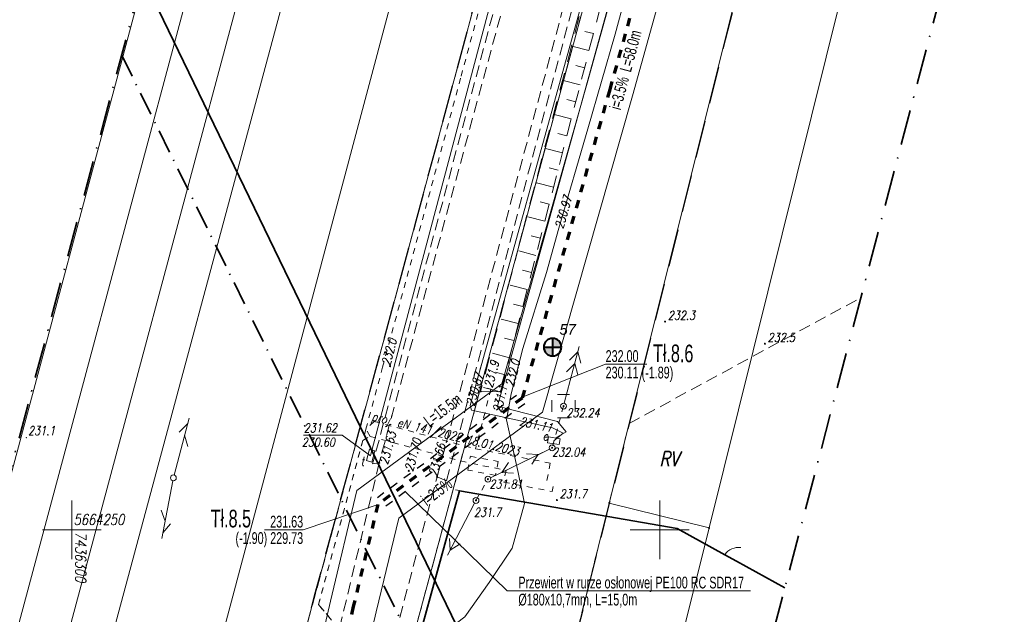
# Model space of a CAD drawing. Header units: millimetres. Extents: x 7436010 to 7436992, y 5663514 to 5666647.
# Tile 40 of 73: x 7436296 to 7436379, y 5664243 to 5664293. Entities that reach past the tile are written whole.
import ezdxf
from ezdxf.enums import TextEntityAlignment as Align

# ---------------------------------------------------------------- set-up
doc = ezdxf.new("R2010")
doc.units = ezdxf.units.MM
doc.header["$PDSIZE"] = 1
for name, pattern in [('$0$HIDDEN', [9.525, 6.35, -3.175]), ('0.7_0.7', [1.4, 0.7, -0.7]), ('1', [0]), ('3', [1, 0.5, -0.5]), ('4', [2.5, 1.5, -1]), ('BUR', [3, 2, -1]), ('DUL', [1, 0.5, -0.5]), ('GAK', [3.5, 2, -0.75, 0, -0.75]), ('GDE', [0]), ('GUZ', [1.5, 1, -0.5]), ('KOU', [1.5, 1, -0.5]), ('UBE', [0]), ('UPE', [2, 1, 1])]:
    doc.linetypes.add(name, pattern=pattern)
for name, color, linetype, lineweight in [('17 SŁUPY TELEKOMUNIKACYJNE', 30, 'Continuous', 18), ('18 LINIE TELEKOMUNIAKCYJNE', 30, 'Continuous', 18), ('_BB_Kanalizacja ciśnieniowa - trasa', 44, '0.7_0.7', 70), ('_CC_Tłoczny SIEĆ_opisy', 44, 'BUR', 50), ('_GG_Otwory geologiczne - symbole', 10, 'Continuous', 40), ('_HH_Przewiert OPIS', 7, 'Continuous', 25), ('_HH_Przewiert_przecisk w rurze osłonowej - trasa', 202, '0.7_0.7', 30), ('_LINIA ROZ.LOKA', 4, '$0$HIDDEN', 30), ('DZ_USTALONE_GRANICE_L_0', 7, '1', 18), ('Dzialki', 7, 'GDE', 18), ('EDZPD_L_1', 7, 'GDE', 18), ('GG_otwory_geologiczne_geolog', 10, 'Continuous', 40), ('Linie_odn', 7, 'Continuous', 9), ('Linie_opisowe', 7, 'Continuous', 5), ('obszar odziaływania inwestcyji', 80, 'Continuous', 20), ('Podzial_sekcyjny_krzyze', 7, 'Continuous', 13), ('Punkty', 7, 'Continuous', 18), ('PunPOMIAR1', 7, 'Continuous', 18), ('RZED', 7, 'Continuous', 18), ('RzedPOMIAR1', 7, 'Continuous', 18), ('SDRPK_L_1', 7, 'KOU', 18), ('SIEC_ENERGETYCZNA_L_0', 1, '3', 18), ('SZOPO_L_0', 7, 'BGT', 35), ('SZOPO_T_0', 7, 'Continuous', 18), ('UEEOA_T_0', 1, 'Continuous', 18), ('UEEOC_T_0', 1, 'Continuous', 18), ('UEEPA_L_2', 1, '1', 18), ('UEEPA_L_6', 1, '1', 18), ('UEEPA_T_0', 1, 'Continuous', 18), ('UEEPA_T_2', 1, 'Continuous', 18), ('UEEPA_T_6', 1, 'Continuous', 18), ('UEEPB_L_0', 1, 'UBE', 18), ('UEEPON_L_0', 1, 'UPE', 18), ('UTTOA_T_0', 7, 'Continuous', 18), ('UTTOC_T_0', 30, 'Continuous', 18), ('UTTPA_T_0', 30, 'Continuous', 18), ('UTTPO_L_0', 30, '1', 18), ('UŻYTKI LINIE', 96, 'GUZ', 18), ('UŻYTKI OZNACZENIE', 96, 'Continuous', 18), ('WEKTOR RZĘDNE TERENU', 7, 'Continuous', 18), ('WEKTOR RZĘDNE WODOCIĄG wo', 5, 'Continuous', 18), ('WEKTOR WODOCIĄGI wo', 5, 'Continuous', 18), ('WUKOS_T_0', 7, 'Continuous', 18), ('WUKOS_T_1', 7, 'Continuous', 18), ('WUKPS_L_2', 7, '4', 18), ('ZAKRES MAPY', 1, 'GAK', 35)]:
    doc.layers.add(name, color=color, linetype=linetype, lineweight=lineweight)
doc.layers.add('_map', color=7, linetype='Continuous')
doc.layers.add('RAMA WYPLOT', color=3, linetype='Continuous', lineweight=35, plot=False)
doc.styles.add('K1_ACAD', font='romans.shx', dxfattribs={"width": 0.8, "oblique": 12})
doc.styles.add('PLAN 1 pop.', font='ARIALN.TTF', dxfattribs={"width": 0.8})
doc.styles.add('PLAN 2 pop.', font='ARIALN.TTF', dxfattribs={"width": 0.8})
doc.linetypes.add('BGT', pattern='A,3.75,[133,ltypeshp.shx,S=0.1875,R=0,X=0,Y=0],3.75', length=7.5)

# ---------------------------------------------------------------- blocks, each defined once
blk = doc.blocks.new('GRO')
at = {"linetype": 'Continuous'}
blk.add_circle((0, 0), 0.045, dxfattribs=at)
blk = doc.blocks.new('BGBP')
at = {"linetype": 'Continuous'}
blk.add_arc((1.5, 0), 1.5, 120, 180.00045, dxfattribs=at)
blk = doc.blocks.new('SUSM04_01')
at = {"linetype": 'Continuous'}
blk.add_circle((0, 0), 0.25, dxfattribs=at)
blk = doc.blocks.new('SUPE04')
at = {"linetype": 'Continuous'}
for p, q in [((0.25, 0), (5.25, 0)), ((3.9, 0.5), (4.76605, 0)), ((4.76605, 0), (3.9, -0.5))]:
    blk.add_line(p, q, dxfattribs=at)
blk = doc.blocks.new('SUUS10')
at = {"linetype": 'Continuous'}
for p, q in [((-0.5, 1), (0.5, 1)), ((-1, -0.5), (-1, 0.5)), ((1, 0.5), (1, -0.5)), ((0.5, -1), (-0.5, -1))]:
    blk.add_line(p, q, dxfattribs=at)
blk.add_circle((0, 0), 0.0326, dxfattribs=at)
blk = doc.blocks.new('SUPE03')
at = {"linetype": 'Continuous'}
for p, q in [((0.25, 0), (5.25, 0)), ((2.9, 0.5), (3.76605, 0)), ((3.76605, 0), (2.9, -0.5)), ((3.9, 0.5), (4.76605, 0)), ((4.76605, 0), (3.9, -0.5))]:
    blk.add_line(p, q, dxfattribs=at)
blk = doc.blocks.new('SUUS18_01')
at = {"linetype": 'Continuous'}
for p, q in [((0.5, 0.25), (-0.5, 0.25)), ((-0.5, 0.25), (-0.5, -0.25)), ((0.5, -0.25), (0.5, 0.25)), ((-0.5, -0.25), (0.5, -0.25))]:
    blk.add_line(p, q, dxfattribs=at)
blk = doc.blocks.new('SUUS15_07B')
at = {"linetype": 'Continuous'}
for p, q in [((0.5, 0.233), (-0.5, 0.233)), ((-0.5, 0.233), (-0.5, -0.233)), ((0.5, -0.233), (0.5, 0.233)), ((-0.5, -0.233), (0.5, -0.233))]:
    blk.add_line(p, q, dxfattribs=at)
blk = doc.blocks.new('WSP')
at = {"linetype": 'Continuous'}
blk.add_circle((0, 0), 0.045, dxfattribs=at)
blk = doc.blocks.new('SLS')
at = {"linetype": 'Continuous'}
blk.add_circle((0, 0), 0.25, dxfattribs=at)
blk = doc.blocks.new('PLT')
at = {"linetype": 'Continuous'}
for p, q in [((0.25, 0), (5.25, 0)), ((3.76605, 0), (2.9, -0.5)), ((3.9, 0.5), (4.76605, 0))]:
    blk.add_line(p, q, dxfattribs=at)
blk = doc.blocks.new('STUDZ')
at = {"layer": 'DZ_USTALONE_GRANICE_L_0'}
blk.add_line((7436346.58, 5664219.67), (7436354.2, 5664250.17), dxfattribs=at)
at = {"layer": 'Dzialki'}
for p, q in [((7436358.99, 5664351.96), (7436314.73, 5664187.81)), ((7436345.71, 5664252.29), (7436370.05, 5664349.7)), ((7436338.09, 5664221.79), (7436345.71, 5664252.29)), ((7436354.2, 5664250.17), (7436345.71, 5664252.29)), ((7436346.58, 5664219.67), (7436354.2, 5664250.17))]:
    blk.add_line(p, q, dxfattribs=at)
at = {"layer": 'EDZPD_L_1'}
for p, q in [((7436308.638, 5664225.4), (7436471.586, 5664837.61)), ((7436463.404, 5664836.175), (7436299.921, 5664227.925)), ((7436296.414, 5664228.941), (7436458.77, 5664835.362)), ((7436454.235, 5664834.567), (7436292.292, 5664230.135)), ((7436354.2, 5664250.17), (7436446.419, 5664621.357)), ((7436288.525, 5664231.226), (7436321.398, 5664354.122)), ((7436315.043, 5664223.545), (7436350.292, 5664354.273))]:
    blk.add_line(p, q, dxfattribs=at)
at = {"layer": 'Podzial_sekcyjny_krzyze', "color": 7, "lineweight": 13}
for p, q in [((7436300, 5664247.5), (7436300, 5664252.5)), ((7436350, 5664247.5), (7436350, 5664252.5)), ((7436297.5, 5664250), (7436302.5, 5664250)), ((7436347.5, 5664250), (7436352.5, 5664250))]:
    blk.add_line(p, q, dxfattribs=at)
at = {"layer": 'PunPOMIAR1'}
blk.add_point((7436296.116, 5664257.846), dxfattribs=at)
at = {"layer": 'RAMA WYPLOT', "flags": 128}
blk.add_lwpolyline([(7436354.958, 5663513.711), (7436622.327, 5663643.026), (7436277.237, 5664356.53), (7436009.867, 5664227.215)], close=True, dxfattribs=at)
at = {"layer": 'SDRPK_L_1'}
for p, q in [((7436338.5, 5664304.03), (7436325.58, 5664255.62)), ((7436339.19, 5664303.87), (7436326.14, 5664255.719)), ((7436331.061, 5664254.52), (7436343.99, 5664302.64)), ((7436331.86, 5664254.18), (7436344.69, 5664302.45)), ((7436326.14, 5664255.719), (7436320.82, 5664233.51)), ((7436325.58, 5664255.62), (7436326.14, 5664255.719)), ((7436325.19, 5664232.38), (7436331.061, 5664254.52)), ((7436331.061, 5664254.52), (7436331.86, 5664254.18))]:
    blk.add_line(p, q, dxfattribs=at)
at = {"layer": 'SIEC_ENERGETYCZNA_L_0'}
for p, q in [((7436333.106, 5664288.618), (7436341.74, 5664320.637)), ((7436326.428, 5664263.849), (7436333.106, 5664288.618)), ((7436334.835, 5664264.083), (7436334.35, 5664262.332)), ((7436325.008, 5664258.584), (7436326.428, 5664263.849)), ((7436334.35, 5664262.332), (7436335.643, 5664261.974)), ((7436335.643, 5664261.974), (7436334.331, 5664256.906)), ((7436325.704, 5664259.232), (7436325.008, 5664258.584)), ((7436325.704, 5664259.232), (7436334.331, 5664256.906)), ((7436325.008, 5664258.584), (7436320.978, 5664243.642)), ((7436325.366, 5664257.965), (7436325.008, 5664258.584)), ((7436320.978, 5664243.642), (7436324.747, 5664257.619)), ((7436324.747, 5664257.619), (7436325.366, 5664257.965)), ((7436325.366, 5664257.965), (7436333.062, 5664255.877)), ((7436334.331, 5664256.906), (7436340.687, 5664255.691)), ((7436333.062, 5664255.877), (7436334.967, 5664255.457)), ((7436333.675, 5664255.091), (7436333.899, 5664256.27)), ((7436333.899, 5664256.27), (7436336.257, 5664255.824)), ((7436336.257, 5664255.824), (7436336.033, 5664254.645)), ((7436340.687, 5664255.691), (7436340.329, 5664253.82)), ((7436336.033, 5664254.645), (7436333.675, 5664255.091)), ((7436334.967, 5664255.457), (7436336.932, 5664255.085)), ((7436336.932, 5664255.085), (7436336.736, 5664254.06)), ((7436336.736, 5664254.06), (7436340.853, 5664253.273)), ((7436340.853, 5664253.273), (7436340.94, 5664253.703)), ((7436320.978, 5664243.642), (7436322.091, 5664242.316)), ((7436322.091, 5664242.316), (7436320.978, 5664243.642))]:
    blk.add_line(p, q, dxfattribs=at)
at = {"layer": 'SZOPO_L_0'}
for p, q in [((7436332.96, 5664253.34), (7436327.09, 5664231.86)), ((7436332.96, 5664253.34), (7436351.49, 5664250.13)), ((7436351.49, 5664250.13), (7436355.54, 5664247.89)), ((7436355.54, 5664247.89), (7436356.52, 5664247.35)), ((7436356.52, 5664247.35), (7436360.64, 5664245.072))]:
    blk.add_line(p, q, dxfattribs=at)
at = {"layer": 'UEEPA_L_2', "linetype": '3'}
blk.add_line((7436334.37, 5664252.51), (7436335.39, 5664254.32), dxfattribs=at)
at = {"layer": 'UEEPA_L_6', "linetype": 'DUL'}
blk.add_line((7436341.82, 5664260.54), (7436340.85, 5664256.99), dxfattribs=at)
at = {"layer": 'UEEPB_L_0'}
for p, q in [((7436348.4, 5664313.03), (7436333.87, 5664260.6)), ((7436333.87, 5664260.6), (7436333.99, 5664260.18)), ((7436333.99, 5664260.18), (7436340.87, 5664258.69))]:
    blk.add_line(p, q, dxfattribs=at)
at = {"layer": 'UEEPON_L_0'}
for p, q in [((7436333.87, 5664260.6), (7436348.4, 5664313.03)), ((7436349.322, 5664307.965), (7436342.647, 5664283.776)), ((7436342.647, 5664283.776), (7436336.202, 5664260.537)), ((7436333.99, 5664260.18), (7436333.87, 5664260.6)), ((7436340.87, 5664258.69), (7436333.99, 5664260.18)), ((7436336.202, 5664260.537), (7436341.314, 5664259.222)), ((7436341.314, 5664259.222), (7436342.035, 5664258.343)), ((7436341.8, 5664258.23), (7436340.87, 5664258.69)), ((7436340.99, 5664257.59), (7436341.8, 5664258.23)), ((7436342.035, 5664258.343), (7436341.116, 5664257.802))]:
    blk.add_line(p, q, dxfattribs=at)
at = {"layer": 'UTTOC_T_0'}
for p in [(7436319.688, 5664258.073), (7436325.4, 5664256.32)]:
    blk.add_line(p, (7436322.978, 5664258.078), dxfattribs=at)
at = {"layer": 'UTTPO_L_0'}
blk.add_line((7436325.403, 5664256.322), (7436388.534, 5664494.787), dxfattribs=at)
at = {"layer": 'UŻYTKI LINIE', "flags": 128}
for points in [[(7436479.06, 5664838.856), (7436422.104, 5664628.133), (7436378.194, 5664460.693), (7436350.292, 5664354.273), (7436315.043, 5664223.545), (7436300.404, 5664167.925)], [(7436307.197, 5664158.351), (7436314.73, 5664187.81), (7436358.99, 5664351.96), (7436386.9, 5664458.41), (7436430.81, 5664625.85)], [(7436347.401, 5664259.059), (7436367.122, 5664269.772)], [(7436345.433, 5664251.179), (7436345.71, 5664252.29), (7436347.401, 5664259.059)], [(7436345.433, 5664251.179), (7436332.424, 5664253.433)], [(7436345.433, 5664251.179), (7436338.09, 5664221.79), (7436346.58, 5664219.67), (7436353.519, 5664217.937)]]:
    blk.add_lwpolyline(points, dxfattribs=at)
at = {"layer": 'WEKTOR WODOCIĄGI wo', "flags": 128}
for points in [[(7436377.962, 5664410.125), (7436372.614, 5664389.665), (7436370.09, 5664379.674), (7436367.605, 5664370.906), (7436365.733, 5664364.431), (7436363.618, 5664356.717), (7436361.665, 5664349.229), (7436358.404, 5664337.2), (7436354.892, 5664323.917), (7436353.172, 5664317.226), (7436350.549, 5664308.303), (7436346.21, 5664292.218), (7436343.874, 5664284.15), (7436341.418, 5664275.687)], [(7436341.418, 5664275.687), (7436340.383, 5664271.912), (7436338.362, 5664265.433), (7436337.369, 5664261.579), (7436336.958, 5664259.367), (7436337.972, 5664254.88), (7436338.507, 5664252.255), (7436337.455, 5664248.445), (7436335.483, 5664245.51), (7436333.427, 5664242.601), (7436331.066, 5664240.818), (7436329.008, 5664240.06), (7436326.341, 5664230.923), (7436322.872, 5664219.5), (7436319.2, 5664208.18), (7436321.807, 5664207.891), (7436329.964, 5664206.876), (7436331.316, 5664207.757), (7436331.722, 5664210.012)]]:
    blk.add_lwpolyline(points, dxfattribs=at)
at = {"layer": 'WUKPS_L_2'}
for p, q in [((7436343.8, 5664296.14), (7436334.76, 5664261.79)), ((7436336.47, 5664261.76), (7436345.18, 5664295.42)), ((7436344.361, 5664292.256), (7436343.62, 5664292.447)), ((7436343.985, 5664290.803), (7436342.497, 5664291.189)), ((7436343.61, 5664289.351), (7436342.863, 5664289.545)), ((7436343.234, 5664287.899), (7436341.733, 5664288.287)), ((7436342.858, 5664286.447), (7436342.105, 5664286.642)), ((7436342.482, 5664284.995), (7436340.97, 5664285.386)), ((7436342.107, 5664283.543), (7436341.347, 5664283.739)), ((7436341.731, 5664282.09), (7436340.206, 5664282.485)), ((7436341.355, 5664280.638), (7436340.59, 5664280.836)), ((7436340.979, 5664279.186), (7436339.443, 5664279.584)), ((7436340.603, 5664277.734), (7436339.832, 5664277.933)), ((7436340.228, 5664276.282), (7436338.679, 5664276.682)), ((7436339.852, 5664274.83), (7436339.075, 5664275.031)), ((7436339.476, 5664273.377), (7436337.916, 5664273.781)), ((7436339.1, 5664271.925), (7436338.317, 5664272.128)), ((7436338.725, 5664270.473), (7436337.152, 5664270.88)), ((7436338.349, 5664269.021), (7436337.559, 5664269.225)), ((7436337.973, 5664267.569), (7436336.389, 5664267.979)), ((7436337.597, 5664266.117), (7436336.802, 5664266.322)), ((7436337.222, 5664264.664), (7436335.625, 5664265.077)), ((7436336.846, 5664263.212), (7436336.044, 5664263.42)), ((7436334.76, 5664261.79), (7436336.47, 5664261.76)), ((7436336.47, 5664261.76), (7436334.862, 5664262.176))]:
    blk.add_line(p, q, dxfattribs=at)
at = {"layer": 'ZAKRES MAPY', "ltscale": 1.5}
for points in [[(7436374.971, 5664551.124), (7436314.265, 5664327.889), (7436265.48, 5664145.727), (7436190.342, 5664175.356), (7436128.482, 5664216.366), (7436084.757, 5664258.914), (7436020.689, 5664216.503), (7436066.469, 5664163.894), (7436111.251, 5664151.745), (7436188.881, 5664091.856), (7436214.315, 5664064.98), (7436222.617, 5664010.816)], [(7436302.117, 5663964.099), (7436300.945, 5664023.124), (7436335.235, 5664148.259), (7436432.262, 5664518.007)]]:
    blk.add_lwpolyline(points, dxfattribs=at)
at = {"layer": 'ZAKRES MAPY', "flags": 128}
blk.add_lwpolyline([(7436304.231, 5664290.422), (7436348.833, 5664200.08)], dxfattribs=at)
at = {"layer": '17 SŁUPY TELEKOMUNIKACYJNE', "rotation": 0.06187149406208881}
blk.add_blockref('SLS', (7436308.63, 5664254.43), dxfattribs=at)
at = {"layer": '18 LINIE TELEKOMUNIAKCYJNE', "linetype": '3'}
for rotation in [75.30249672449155, 259.3121471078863]:
    blk.add_blockref('PLT', (7436308.63, 5664254.43), dxfattribs=dict(at, rotation=rotation))
at = {"layer": 'Punkty'}
for p in [(7436345.71, 5664252.29), (7436354.2, 5664250.17)]:
    blk.add_blockref('GRO', p, dxfattribs=at)
at = {"layer": 'SZOPO_T_0', "rotation": 324.3738459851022}
blk.add_blockref('BGBP', (7436355.54, 5664247.89), dxfattribs=at)
at = {"layer": 'UEEPA_T_0', "rotation": 350.4596908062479}
blk.add_blockref('SUUS18_01', (7436340.99, 5664257.59), dxfattribs=at)
at = {"layer": 'UEEPA_T_2'}
for name, p in [('SUUS10', (7436341.82, 5664260.54)), ('SUSM04_01', (7436335.39, 5664254.32)), ('SUSM04_01', (7436334.37, 5664252.51))]:
    blk.add_blockref(name, p, dxfattribs=at)
for p, rotation in [((7436340.85, 5664256.99), 206.0591474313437), ((7436335.39, 5664254.32), 26.05912876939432), ((7436334.37, 5664252.51), 242.5792263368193)]:
    blk.add_blockref('SUPE04', p, dxfattribs=dict(at, rotation=rotation))
at = {"layer": 'UEEPA_T_6', "rotation": 75.17313393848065}
blk.add_blockref('SUPE03', (7436341.82, 5664260.54), dxfattribs=at)
at = {"layer": 'UEEPA_T_6'}
for p in [(7436341.82, 5664260.54), (7436340.85, 5664256.99)]:
    blk.add_blockref('SUSM04_01', p, dxfattribs=at)
at = {"layer": 'UTTPA_T_0', "rotation": 75.17174060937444}
blk.add_blockref('SUUS15_07B', (7436325.403, 5664256.322), dxfattribs=at)
at = {"layer": 'WEKTOR RZĘDNE TERENU', "rotation": 0.06340145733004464}
for p in [(7436350.456, 5664267.736), (7436358.953, 5664265.855), (7436341.258, 5664252.543)]:
    blk.add_blockref('WSP', p, dxfattribs=at)
at = {"layer": 'WUKOS_T_0'}
for p in [(7436327.06, 5664263.94), (7436334.76, 5664261.79), (7436336.47, 5664261.76), (7436341.82, 5664260.54), (7436340.85, 5664256.99), (7436326.14, 5664255.719), (7436328.65, 5664255.03), (7436331.061, 5664254.52), (7436335.39, 5664254.32), (7436334.37, 5664252.51)]:
    blk.add_blockref('WSP', p, dxfattribs=at)
at = {"layer": 'RZED', "color": 7, "lineweight": 13, "style": 'K1_ACAD', "oblique": 12, "width": 0.8}
blk.add_text('5664250', height=0.9, dxfattribs=at).set_placement((7436300.14, 5664251.328), align=Align.TOP_LEFT)
blk.add_text('7436300', height=0.9, rotation=270, dxfattribs=at).set_placement((7436301.202, 5664249.859), align=Align.TOP_LEFT)
at = {"layer": 'RzedPOMIAR1', "style": 'K1_ACAD', "oblique": 12, "width": 0.8}
blk.add_text('231.1', height=0.75, dxfattribs=at).set_placement((7436296.271, 5664258.071))
at = {"layer": 'SIEC_ENERGETYCZNA_L_0', "style": 'K1_ACAD', "oblique": 12, "width": 0.8}
blk.add_text('proj. eN 141/2022 18.01.2023', height=0.75, rotation=346.27514, dxfattribs=at).set_placement((7436325.452, 5664259.344))
at = {"layer": 'UEEOA_T_0', "style": 'K1_ACAD', "oblique": 12, "width": 0.8}
blk.add_text('e', height=0.75, dxfattribs=at).set_placement((7436340.047, 5664257.614))
at = {"layer": 'UEEOC_T_0', "style": 'K1_ACAD', "oblique": 12, "width": 0.8}
blk.add_text('230.87', height=0.75, rotation=73.96528, dxfattribs=at).set_placement((7436333.87, 5664260.6), align=Align.MIDDLE_LEFT)
blk.add_text('231.1', height=0.75, rotation=76.40213, dxfattribs=at).set_placement((7436336.515, 5664259.949))
blk.add_text('231.11', height=0.75, rotation=348.30725, dxfattribs=at).set_placement((7436340.87, 5664258.69), align=Align.MIDDLE_RIGHT)
at = {"layer": 'UTTOA_T_0', "style": 'K1_ACAD', "oblique": 12, "width": 0.8}
blk.add_text('t', height=0.75, dxfattribs=at).set_placement((7436324.572, 5664255.457))
at = {"layer": 'UTTOC_T_0', "style": 'K1_ACAD', "oblique": 12, "width": 0.8}
for s, p in [('231.62', (7436319.72, 5664259.055)), ('230.60', (7436319.551, 5664257.841))]:
    blk.add_text(s, height=0.75, rotation=0.10285, dxfattribs=at).set_placement(p, align=Align.TOP_LEFT)
at = {"layer": 'UŻYTKI OZNACZENIE', "style": 'K1_ACAD', "oblique": 12, "width": 0.8}
blk.add_text('RV', height=1.25, dxfattribs=at).set_placement((7436349.986, 5664256.666), align=Align.TOP_LEFT)
at = {"layer": 'WEKTOR RZĘDNE TERENU', "style": 'K1_ACAD', "oblique": 12, "width": 0.8}
for s, p in [('232.3', (7436350.693, 5664267.887)), ('232.5', (7436359.191, 5664266.005)), ('231.7', (7436341.496, 5664252.694))]:
    blk.add_text(s, height=0.75, rotation=0.0634, dxfattribs=at).set_placement(p)
at = {"layer": 'WEKTOR RZĘDNE WODOCIĄG wo', "style": 'K1_ACAD', "oblique": 12, "width": 0.8}
blk.add_text('230.97', height=0.75, rotation=74.08167, dxfattribs=at).set_placement((7436341.418, 5664275.687), align=Align.MIDDLE_LEFT)
at = {"layer": 'WUKOS_T_1', "style": 'K1_ACAD', "oblique": 12, "width": 0.8}
for s, rotation, p in [('232.0', 75.23955, (7436327.06, 5664263.94)), ('231.66', 74.95891, (7436331.061, 5664254.52))]:
    blk.add_text(s, height=0.75, rotation=rotation, dxfattribs=at).set_placement(p)
for s, rotation, p in [('231.9', 75.25556, (7436335.041, 5664262.236)), ('232.0', 75.49213, (7436336.837, 5664262.327)), ('231.63', 74.83438, (7436326.14, 5664255.719))]:
    blk.add_text(s, height=0.75, rotation=rotation, dxfattribs=at).set_placement(p, align=Align.TOP_LEFT)
for s, p in [('232.24', (7436342.067, 5664260.344)), ('232.04', (7436340.85, 5664256.99)), ('231.81', (7436335.517, 5664254.275)), ('231.7', (7436334.199, 5664251.872))]:
    blk.add_text(s, height=0.75, dxfattribs=at).set_placement(p, align=Align.TOP_LEFT)
blk.add_text('231.70', height=0.75, rotation=74.95891, dxfattribs=at).set_placement((7436328.65, 5664255.03), align=Align.MIDDLE_LEFT)
blk = doc.blocks.new('A$C759113EB')
at = {"linetype": '1'}
h = blk.add_hatch(color=1, dxfattribs=at)
h.dxf.hatch_style = 1
h.paths.add_polyline_path([(1.5, 1.5), (3, 1.5, 0.414214), (1.5, 3)])
h.paths.add_polyline_path([(1.5, 1.5), (0, 1.5, 0.414214), (1.5, 0)])
at = {"layer": 'GG_otwory_geologiczne_geolog', "color": 10}
for p, q in [((1.5, 3), (1.5, 0)), ((0, 1.5), (3, 1.5))]:
    blk.add_line(p, q, dxfattribs=at)
at = {"layer": 'GG_otwory_geologiczne_geolog', "color": 1}
for start, end in [(90, 180), (270, 0)]:
    blk.add_arc((1.5, 1.5), 1.5, start, end, dxfattribs=at)
at = {"layer": 'GG_otwory_geologiczne_geolog', "color": 10}
for start, end in [(0, 90), (180, 270)]:
    blk.add_arc((1.5, 1.5), 1.5, start, end, dxfattribs=at)

msp = doc.modelspace()

# ---------------------------------------------------------------- linework, layer by layer
at = {"layer": '_BB_Kanalizacja ciśnieniowa - trasa'}
msp.add_lwpolyline([(7436390.784, 5664512.645), (7436347.688, 5664347.783), (7436360.652, 5664344.793), (7436361.012, 5664344.19), (7436361.012, 5664344.19), (7436361.012, 5664344.19), (7436361.012, 5664344.19), (7436361.012, 5664344.19), (7436361.012, 5664344.19), (7436361.012, 5664344.19), (7436361.012, 5664344.19), (7436353.068, 5664313.808), (7436345.753, 5664287.498), (7436338.306, 5664261.227), (7436326.023, 5664252.166), (7436323.935, 5664243.486), (7436315.399, 5664206.709), (7436313.175, 5664198.682), (7436301.242, 5664152.245), (7436301.765, 5664151.363), (7436301.765, 5664151.363), (7436313.027, 5664149.554), (7436316.318, 5664148.64)], dxfattribs=at)
at = {"layer": '_HH_Przewiert_przecisk w rurze osłonowej - trasa'}
for points in [[(7436325.982, 5664252.757), (7436337.814, 5664261.485)], [(7436326.694, 5664252.04), (7436338.579, 5664260.807)]]:
    msp.add_lwpolyline(points, dxfattribs=at)
at = {"layer": '_LINIA ROZ.LOKA', "ltscale": 0.5, "flags": 128}
msp.add_lwpolyline([(7436769.819, 5666386.172), (7436785.63, 5666401.9), (7436777.168, 5666339.855), (7436769.643, 5666284.835), (7436763.693, 5666241.333), (7436758.706, 5666204.871), (7436746.995, 5666120.477), (7436746.67, 5666118.16), (7436746, 5666112.25), (7436742.679, 5666086.949), (7436737.87, 5666050.31), (7436735.793, 5666034.48), (7436729.165, 5665983.959), (7436725.413, 5665955.369), (7436721.158, 5665922.936), (7436716.677, 5665892.746), (7436714.652, 5665879.501), (7436710.699, 5665853.651), (7436705.915, 5665822.364), (7436701.238, 5665791.78), (7436696.682, 5665761.986), (7436693.363, 5665740.276), (7436692.49, 5665734.57), (7436691.24, 5665725.21), (7436686.817, 5665692.279), (7436686.24, 5665687.98), (7436687.02, 5665687.872), (7436687.796, 5665687.765), (7436688.426, 5665687.677), (7436689.729, 5665687.497), (7436691.702, 5665687.224), (7436695.055, 5665686.76), (7436699.592, 5665686.132), (7436703.87, 5665685.495), (7436710.052, 5665684.688), (7436704.144, 5665626.716), (7436692.353, 5665554.027), (7436684.4, 5665507.895), (7436678.948, 5665476.375), (7436678.106, 5665452.583), (7436669.825, 5665424.532), (7436658.741, 5665384.423), (7436649.917, 5665353.223), (7436656.066, 5665352.41), (7436640.531, 5665294.184), (7436627.067, 5665248.662), (7436617.803, 5665220.557), (7436609.033, 5665184.743), (7436597.094, 5665145.042), (7436586.74, 5665104.181), (7436580.262, 5665077.607), (7436551.399, 5665080.628), (7436544.132, 5665053.462), (7436541.654, 5665043.684), (7436535.648, 5665019.894), (7436527.279, 5664986.713), (7436518.85, 5664953.127), (7436540.241, 5664951.286), (7436527.274, 5664905.085), (7436512.887, 5664848.872), (7436512.752, 5664848.252), (7436491.254, 5664843.656), (7436490.454, 5664840.416), (7436488.749, 5664840.174), (7436485.592, 5664828.52), (7436480.77, 5664810.687), (7436477.564, 5664798.832), (7436470.048, 5664771.067), (7436466.776, 5664758.912), (7436460.996, 5664737.529), (7436453.383, 5664709.453), (7436450.493, 5664698.657), (7436449.293, 5664694.235), (7436447.878, 5664689.001), (7436444.735, 5664677.411), (7436439.734, 5664658.879), (7436430.798, 5664625.844), (7436422.092, 5664592.636), (7436411.808, 5664553.448), (7436402.818, 5664519.107), (7436395.065, 5664489.579), (7436386.906, 5664458.419), (7436380.697, 5664434.655), (7436376.518, 5664418.897), (7436373.403, 5664406.849), (7436371.231, 5664398.643), (7436365.4, 5664376.386), (7436360.194, 5664356.586), (7436358.975, 5664351.964), (7436370.073, 5664349.716), (7436345.743, 5664252.376), (7436338.101, 5664221.811), (7436346.559, 5664219.638), (7436332.958, 5664172.827), (7436327.706, 5664153.961), (7436320.71, 5664127.647), (7436315.847, 5664109.043), (7436293.508, 5664105.672), (7436291.778, 5664098.993), (7436311.255, 5664095.216), (7436305.86, 5664069.899), (7436301.249, 5664052.498), (7436298.259, 5664034.704), (7436295.226, 5664016.7), (7436294.203, 5663992.362), (7436295.675, 5663969.316), (7436298.862, 5663944.903), (7436305.053, 5663922.416), (7436309.368, 5663907.37), (7436310.083, 5663904.279), (7436287.939, 5663894.265), (7436287.89, 5663894.23), (7436289.293, 5663888.169), (7436307.22, 5663896.421), (7436313.563, 5663878.366), (7436316.816, 5663864.356), (7436323.097, 5663841.843), (7436323.621, 5663840.346), (7436302.734, 5663832.549), (7436306.084, 5663818.609), (7436328.591, 5663826.53), (7436335.305, 5663807.875), (7436346.491, 5663776.834), (7436347.265, 5663774.439), (7436325.835, 5663769.718), (7436328.273, 5663765.489), (7436328.273, 5663765.489), (7436337.733, 5663749.257), (7436355.952, 5663758.124), (7436369.036, 5663743.036), (7436379.219, 5663723.732), (7436386.589, 5663707.332), (7436393.785, 5663687.445), (7436394.545, 5663683.162), (7436386.119, 5663681.18), (7436375.065, 5663673.191), (7436376.66, 5663669.404), (7436378.039, 5663665.373), (7436383.145, 5663649.886), (7436385.452, 5663641.268), (7436392.561, 5663614.937), (7436402.771, 5663597.554), (7436404.552, 5663594.357), (7436398.144, 5663579.556), (7436383.472, 5663579.872), (7436383.472, 5663598.954), (7436383.536, 5663613.755), (7436381.268, 5663622.159), (7436375.493, 5663643.653), (7436374.487, 5663647.412), (7436373.191, 5663652.22), (7436366.812, 5663649.775), (7436363.111, 5663660.126), (7436369.055, 5663664.529), (7436367.983, 5663667.458), (7436362.418, 5663663.455), (7436351.027, 5663690.171), (7436348.921, 5663700.662), (7436355.281, 5663701.413), (7436350.008, 5663711.545), (7436342.684, 5663723.842), (7436323.689, 5663721.102), (7436294.623, 5663770.744), (7436268.862, 5663766.229), (7436263.066, 5663785.818), (7436260.041, 5663784.815), (7436254.686, 5663782.735), (7436252.465, 5663789.248), (7436260.428, 5663792.401), (7436278.163, 5663799.499), (7436285.701, 5663801.994), (7436278.819, 5663825.679), (7436273.401, 5663846.926), (7436269.385, 5663864.936), (7436284.572, 5663868.617), (7436282.661, 5663876.992), (7436274.791, 5663875.665), (7436272.427, 5663887.404), (7436280.035, 5663888.292), (7436279.108, 5663892.091), (7436269.52, 5663890.933), (7436263.103, 5663914.553), (7436258.603, 5663935.854), (7436251.252, 5663959.731), (7436247.766, 5663974.333), (7436257.809, 5663977.446), (7436257.698, 5663985.662), (7436257.603, 5663994.259), (7436254.811, 5664004.46), (7436251.476, 5664016.715), (7436250.549, 5664027.068), (7436249.485, 5664037.257), (7436242.689, 5664037.334), (7436241.678, 5664048.834), (7436240.901, 5664065.752), (7436219.891, 5664094.241), (7436221.988, 5664101.65), (7436224.111, 5664100.45), (7436249.122, 5664102.024), (7436242.679, 5664108.296), (7436226.645, 5664128.307), (7436226.023, 5664140.261), (7436224.837, 5664141.852), (7436219.239, 5664143.564), (7436189.719, 5664143.162), (7436172.237, 5664151.732), (7436160.044, 5664157.699), (7436156.645, 5664159.354), (7436144.813, 5664164.949), (7436142.537, 5664166.012), (7436135.048, 5664171.548), (7436122.04, 5664181.325), (7436108.217, 5664191.494), (7436106.941, 5664192.438), (7436096.692, 5664202.791), (7436089.704, 5664209.893), (7436082.365, 5664217.233), (7436065.983, 5664208.509), (7436054.19, 5664202.177), (7436048.152, 5664211.644), (7436077.493, 5664231.589), (7436078.107, 5664230.801), (7436082.881, 5664224.701), (7436088.006, 5664218.657), (7436091.262, 5664215.402), (7436100.884, 5664205.311), (7436105.441, 5664200.58), (7436107, 5664198.997), (7436108.613, 5664197.357), (7436109.381, 5664196.579), (7436109.537, 5664196.424), (7436113.388, 5664193.768), (7436117.543, 5664190.756), (7436126.187, 5664184.59), (7436131.518, 5664180.704), (7436136.117, 5664196.766), (7436147.656, 5664192.776), (7436144.066, 5664181.29), (7436141.619, 5664173.448), (7436149.976, 5664169.141), (7436161.928, 5664163.007), (7436166.873, 5664160.461), (7436176.132, 5664155.711), (7436190.605, 5664148.285), (7436211.642, 5664148.485), (7436219.974, 5664148.576), (7436227.765, 5664146.175), (7436230.924, 5664142.228), (7436230.702, 5664137.627), (7436231.983, 5664130.138), (7436242.856, 5664115.225), (7436255.74, 5664102.74), (7436277.106, 5664081.501), (7436279.285, 5664110.772), (7436287.113, 5664140.297), (7436294.815, 5664168.383), (7436300.408, 5664167.926), (7436303.617, 5664180.054), (7436314.754, 5664222.52), (7436320.67, 5664244.509), (7436329.286, 5664276.326), (7436339.489, 5664314.222), (7436347.351, 5664343.307), (7436344.053, 5664344.135), (7436348.208, 5664369.312), (7436371.206, 5664451.734), (7436387.619, 5664516.956), (7436415.586, 5664621.211), (7436434.673, 5664694.676), (7436464.45, 5664803.668), (7436472.924, 5664837.816), (7436477.353, 5664838.622), (7436478.209, 5664841.782), (7436481.513, 5664853.977), (7436494.029, 5664899.688), (7436502.397, 5664930.227), (7436504.591, 5664938.275), (7436507.768, 5664949.805), (7436500.72, 5664950.002), (7436508.915, 5664982.673), (7436528.12, 5665058.555), (7436539.985, 5665099.162), (7436546.498, 5665097.773), (7436553.59, 5665124.943), (7436568.605, 5665185.165), (7436573.132, 5665202.815), (7436575.085, 5665210.138), (7436580.009, 5665229.574), (7436583.775, 5665244.514), (7436593.841, 5665284.253), (7436602.232, 5665317.293), (7436613.909, 5665363.64), (7436618.238, 5665380.682), (7436630.042, 5665427.092), (7436635.598, 5665448.858), (7436641.55, 5665472.258), (7436645.603, 5665488.174), (7436647.468, 5665501.708), (7436650.045, 5665519.827), (7436651.532, 5665531.047), (7436655.658, 5665560.729), (7436662.169, 5665607.706), (7436664.223, 5665622.584), (7436669.045, 5665657.294), (7436673.241, 5665687.673), (7436669.129, 5665688.355), (7436676.292, 5665740.38), (7436691.423, 5665845.086), (7436699.67, 5665904.313), (7436707.4, 5665965.125), (7436522.196, 5665967.371), (7436460.268, 5665974.019), (7436461.788, 5665994.07), (7436645.179, 5665988.69), (7436704.596, 5665987.733), (7436718.228, 5666087.224), (7436731.411, 5666189.827), (7436742.139, 5666261.152), (7436750.004, 5666316.478), (7436754.582, 5666343.797), (7436764.085, 5666343.133), (7436769.819, 5666386.172)], dxfattribs=at)
at = {"layer": 'Linie_odn'}
for points in [[(7436338.309, 5664261.29), (7436345.399, 5664264.098), (7436348.896, 5664264.098)], [(7436326.063, 5664252.157), (7436319.669, 5664250.004), (7436316.382, 5664250.004)]]:
    msp.add_lwpolyline(points, dxfattribs=at)
at = {"layer": 'Linie_opisowe'}
for q in [(7436328.361, 5664253.272), (7436357.73, 5664244.817)]:
    msp.add_line((7436337.034, 5664244.817), q, dxfattribs=at)
at = {"layer": 'obszar odziaływania inwestcyji', "ltscale": 2}
for points in [[(7436491.256, 5664843.654), (7436479.265, 5664835.869), (7436478.958, 5664834.841), (7436466.788, 5664789.619), (7436457.946, 5664756.905), (7436449.378, 5664725.206), (7436442.898, 5664701.232), (7436432.447, 5664662.566), (7436422.237, 5664624.565), (7436403.188, 5664552.06), (7436392.719, 5664512.138), (7436350.144, 5664349.269), (7436361.932, 5664346.55), (7436363.159, 5664344.495), (7436354.999, 5664313.287), (7436347.679, 5664286.958), (7436340.044, 5664260.023), (7436327.797, 5664250.989), (7436325.881, 5664243.026), (7436317.724, 5664207.88)], [(7436388.849, 5664513.151), (7436345.233, 5664346.297), (7436358.685, 5664343.194), (7436351.137, 5664314.328), (7436343.828, 5664288.039), (7436336.568, 5664262.43), (7436324.249, 5664253.343), (7436321.988, 5664243.946), (7436313.461, 5664207.202), (7436311.243, 5664199.198), (7436299.393, 5664153.086)]]:
    msp.add_lwpolyline(points, dxfattribs=at)

# ---------------------------------------------------------------- block references
at = {"layer": '_GG_Otwory geologiczne - symbole', "xscale": 0.5, "yscale": 0.5, "zscale": 0.5}
msp.add_blockref('A$C759113EB', (7436340.138, 5664264.81), dxfattribs=at)
at = {"layer": '_map'}
msp.add_blockref('STUDZ', (0, 0), dxfattribs=at)

# ---------------------------------------------------------------- texts
at = {"layer": '_CC_Tłoczny SIEĆ_opisy', "width": 0.8}
for s, height, rotation, style, p in [('L=58.0m', 1, 75.11423, 'PLAN 2 pop.', (7436347.546, 5664288.912)), ('Tł.8.6', 1.5, 359.53357, 'PLAN 1 pop.', (7436349.422, 5664264.298)), ('L=15.5m', 1, 36.80114, 'PLAN 2 pop.', (7436330.41, 5664258.735))]:
    msp.add_text(s, height=height, rotation=rotation, dxfattribs=dict(at, style=style)).set_placement(p)
for s, height, rotation, style, p in [('i=3.5%', 1, 75.11423, 'PLAN 2 pop.', (7436347.408, 5664288.431)), ('i=2.5%', 1, 36.80114, 'PLAN 2 pop.', (7436332.455, 5664253.698)), ('Tł.8.5', 1.5, 359.53357, 'PLAN 1 pop.', (7436315.233, 5664250.204))]:
    msp.add_text(s, height=height, rotation=rotation, dxfattribs=dict(at, style=style)).set_placement(p, align=Align.RIGHT)
at = {"layer": '_CC_Tłoczny SIEĆ_opisy', "style": 'PLAN 2 pop.', "width": 0.8}
for s, p in [('232.00', (7436345.399, 5664264.298)), ('230.11 (-1.89)', (7436345.399, 5664262.898))]:
    msp.add_text(s, height=1, dxfattribs=at).set_placement(p)
for s, p in [('231.63', (7436319.669, 5664250.204)), ('(-1.90) 229.73', (7436319.669, 5664248.804))]:
    msp.add_text(s, height=1, dxfattribs=at).set_placement(p, align=Align.RIGHT)
at = {"layer": '_GG_Otwory geologiczne - symbole', "insert": (7436341.471, 5664267.518), "char_height": 0.9, "width": 2.44456, "attachment_point": 1}
msp.add_mtext('{\\fArial|b0|i1|c238|p34;57}', dxfattribs=at)
at = {"layer": '_HH_Przewiert OPIS', "style": 'PLAN 2 pop.', "width": 0.8}
for s, p in [('Przewiert w rurze osłonowej PE100 RC SDR17', (7436337.976, 5664245.017)), ('%%c180x10,7mm, L=15,0m', (7436337.976, 5664243.567))]:
    msp.add_text(s, height=1, dxfattribs=at).set_placement(p)

doc.saveas('drawing.dxf')
